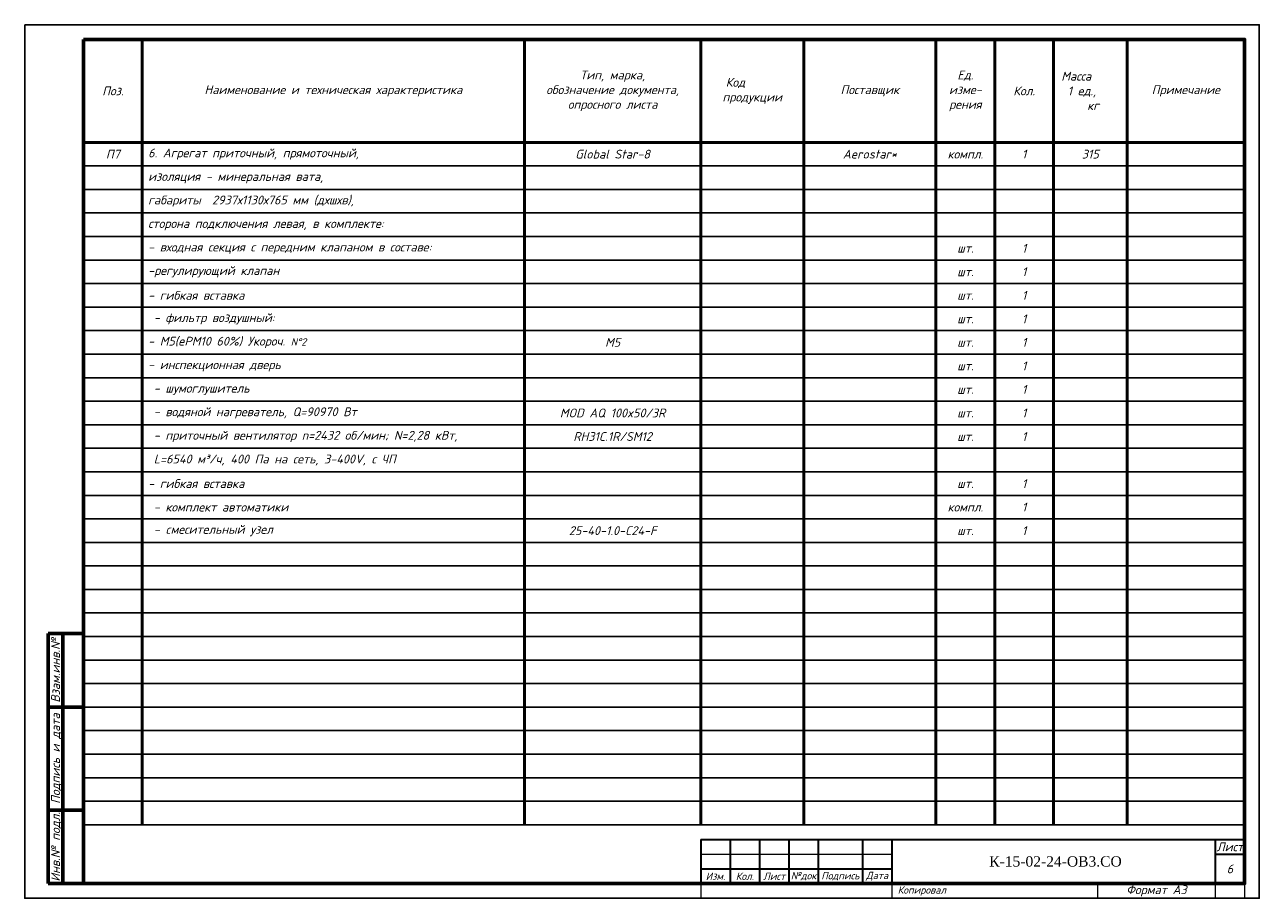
# Model space of a CAD drawing. Header units: millimetres. Extents: x 1968263 to 2088132, y -462280 to -24812.
# Tile 5 of 8: x 2042322 to 2084322, y -231265 to -201565. Entities that reach past the tile are written whole.
import ezdxf
from ezdxf.enums import TextEntityAlignment as Align

# ---------------------------------------------------------------- set-up
doc = ezdxf.new("R2010")
doc.units = ezdxf.units.MM
doc.header["$MEASUREMENT"] = 0
doc.layers.get('0').update_dxf_attribs({"lineweight": 18})
doc.layers.add('AP_штамп', color=150, linetype='Continuous', lineweight=25)
doc.layers.add('ОВ формат + ОД', color=251, linetype='Continuous')
doc.styles.add('AP_штамп', font='isocpeui.ttf')
doc.styles.add('Iso300', font='isocpeui.ttf', dxfattribs={"height": 300})
doc.styles.add('TNM', font='simplex.shx', dxfattribs={"width": 0.8})
doc.styles.add('курсив', font='isocpeui.ttf')

# ---------------------------------------------------------------- blocks, each defined once
blk = doc.blocks.new('ИНВ №')
at = {"color": 7, "lineweight": 60, "ltscale": 10}
for p, q in [((-1200, 8500), (-1200, 0)), ((-700, 8500), (-700, 0)), ((0, 8500), (0, 0)), ((0, 6000), (-1200, 6000))]:
    blk.add_line(p, q, dxfattribs=at)
at = {"lineweight": 60, "ltscale": 10}
blk.add_line((0, 8500), (-1200, 8500), dxfattribs=at)
at = {"color": 7, "lineweight": 60}
for p, q in [((0, 8500), (-1200, 8500)), ((0, 2500), (-1200, 2500)), ((0, 0), (-1200, 0))]:
    blk.add_line(p, q, dxfattribs=at)
at = {"color": 7, "lineweight": -3, "style": 'Iso300'}
for s, p in [('Взам.инв.№', (-950, 7250)), ('Подпись и дата', (-950, 4250)), ('Инв.№ подл.', (-950, 1250))]:
    blk.add_text(s, height=300, rotation=90, dxfattribs=at).set_placement(p, align=Align.MIDDLE_CENTER)
blk = doc.blocks.new('*T21')
at = {"color": 0, "linetype": 'ByBlock', "lineweight": 50, "transparency": 16777216}
for p, q in [((0, 0), (39500, 0)), ((0, 0), (0, -3500)), ((2000, 0), (2000, -3500)), ((15000, 0), (15000, -3500)), ((21000, 0), (21000, -3500)), ((24500, 0), (24500, -3500)), ((29000, 0), (29000, -3500)), ((31000, 0), (31000, -3500)), ((33000, 0), (33000, -3500)), ((35500, 0), (35500, -3500)), ((39500, 0), (39500, -3500)), ((0, -3500), (39500, -3500))]:
    blk.add_line(p, q, dxfattribs=at)
at = {"color": 0, "transparency": 16777216, "attachment_point": 5, "style": 'Iso300'}
for s, insert, char_height, width in [('Тип, марка,\\Pобозначение документа,\\Pопросного листа', (18000, -1750), 300, 5700), ('Ед. изме- рения', (30000, -1750), 300, 1700), ('Поз.', (1000, -1750), 300, 1700), ('{\\H1.2x;Наименование и техническая характеристика }', (8500, -1750), 250, 12700), ('Код       продукции', (22750, -1750), 300, 3200), ('Поставщик', (26750, -1750), 300, 4200), ('Кол.', (32000, -1750), 300, 1700), ('Масса        1 ед.,       кг', (34250, -1750), 300, 2200), ('Примечание', (37500, -1750), 300, 3700)]:
    blk.add_mtext(s, dxfattribs=dict(at, insert=insert, char_height=char_height, width=width))
blk = doc.blocks.new('*T22')
at = {"color": 0, "linetype": 'ByBlock', "lineweight": 50, "transparency": 16777216}
for p, q in [((0, 0), (2000, 0)), ((0, 0), (0, -23200)), ((2000, 0), (2000, -23200)), ((15000, 0), (39500, 0)), ((15000, 0), (15000, -23200)), ((21000, 0), (21000, -23200)), ((24500, 0), (24500, -23200)), ((29000, 0), (29000, -23200)), ((31000, 0), (31000, -23200)), ((33000, 0), (33000, -23200)), ((35500, 0), (35500, -23200)), ((39500, 0), (39500, -23200))]:
    blk.add_line(p, q, dxfattribs=at)
at = {"color": 0, "linetype": 'ByBlock', "lineweight": 25, "transparency": 16777216}
for p, q in [((2000, 0), (15000, 0)), ((0, -800), (39500, -800)), ((0, -1600), (39500, -1600)), ((0, -2400), (39500, -2400)), ((0, -3200), (39500, -3200)), ((0, -4000), (39500, -4000)), ((0, -4800), (39500, -4800)), ((0, -5600), (39500, -5600)), ((0, -6400), (39500, -6400)), ((0, -7200), (39500, -7200)), ((0, -8000), (39500, -8000)), ((0, -8800), (39500, -8800)), ((0, -9600), (39500, -9600)), ((0, -10400), (39500, -10400)), ((0, -11200), (39500, -11200)), ((0, -12000), (39500, -12000)), ((0, -12800), (39500, -12800)), ((0, -13600), (39500, -13600)), ((0, -14400), (39500, -14400)), ((0, -15200), (39500, -15200)), ((0, -16000), (39500, -16000)), ((0, -16800), (39500, -16800)), ((0, -17600), (39500, -17600)), ((0, -18400), (39500, -18400)), ((0, -19200), (39500, -19200)), ((0, -20000), (39500, -20000)), ((0, -20800), (39500, -20800)), ((0, -21600), (39500, -21600)), ((0, -22400), (39500, -22400)), ((0, -23200), (39500, -23200))]:
    blk.add_line(p, q, dxfattribs=at)
at = {"color": 0, "transparency": 16777216, "char_height": 300}
for s, insert, width, attachment_point, style in [('П7', (1000, -400), 1900, 5, 'Iso300'), ('{\\C256;6. Агрегат приточный, прямоточный, }', (2200, -400), 12600, 4, 'Iso300'), ('Global Star-8', (18000, -400), 5600, 5, 'Iso300'), ('Aerostar*', (26750, -400), 4400, 5, 'Iso300'), ('компл.', (30000, -400), 1900, 5, 'Iso300'), ('1', (32000, -400), 1900, 5, 'Iso300'), ('315', (34250, -400), 2400, 5, 'Iso300'), ('изоляция - минеральная вата,', (2200, -1200), 12600, 4, 'Iso300'), ('габариты  2937х1130х765 мм (дхшхв), ', (2200, -2000), 12600, 4, 'Iso300'), ('сторона подключения {\\C1;левая, в\\C256; комплекте: }', (2200, -2800), 12600, 4, 'Iso300'), ('{\\C3;- входная секция с передним клапаном в составе:}', (2200, -3600), 12600, 4, 'Iso300'), ('шт.', (30000, -3600), 1900, 5, 'Iso300'), ('1', (32000, -3600), 1900, 5, 'Iso300'), ('-{\\C3;регулирующий клапан}', (2200, -4400), 12600, 4, 'Iso300'), ('шт.', (30000, -4400), 1900, 5, 'Iso300'), ('1', (32000, -4400), 1900, 5, 'Iso300'), ('- гибкая вставка', (2200, -5200), 12600, 4, 'Iso300'), ('1', (32000, -5200), 1900, 5, 'Iso300'), ('шт.', (30000, -5200), 1900, 5, 'Iso300'), ('{\\C256; \\C3;- фильтр воздушный: }', (2200, -6000), 12600, 4, 'Iso300'), ('1', (32000, -6000), 1900, 5, 'Iso300'), ('шт.', (30000, -6000), 1900, 5, 'Iso300'), ('- {\\C256;M5(ePM10 60%) Укороч. \\H0.83333x;N°2}', (2200, -6800), 12600, 4, 'Iso300'), ('М5', (18000, -6800), 5900, 5, 'Iso300'), ('шт.', (30000, -6800), 1900, 5, 'Iso300'), ('1', (32000, -6800), 1900, 5, 'Iso300'), ('- инспекционная дверь', (2200, -7600), 12600, 4, 'Iso300'), ('шт.', (30000, -7600), 1900, 5, 'Iso300'), ('1', (32000, -7600), 1900, 5, 'Iso300'), ('{\\C256; - шумоглушитель}', (2200, -8400), 12600, 4, 'Iso300'), ('шт.', (30000, -8400), 1900, 5, 'Iso300'), ('1', (32000, -8400), 1900, 5, 'Iso300'), ('{\\C3; - водяной нагреватель, Q=90970 Вт}', (2200, -9200), 12600, 4, 'Iso300'), ('{\\C256;MOD AQ 100x50/3R}', (18000, -9200), 5900, 5, 'Iso300'), ('шт.', (30000, -9200), 1900, 5, 'Iso300'), ('1', (32000, -9200), 1900, 5, 'Iso300'), (' -{\\C3; приточный вентилятор n=2432 об/мин; N=2,28 кВт, }', (2200, -10000), 12600, 4, 'Iso300'), ('RH31C.1R/SM12', (18000, -10000), 5900, 5, 'Iso300'), ('шт.', (30000, -10000), 1900, 5, 'Iso300'), ('1', (32000, -10000), 1900, 5, 'Iso300'), ('{\\C3; L=6540 м³/ч, 400 Па на сеть, 3-400V, с ЧП}', (2200, -10800), 12600, 4, 'Iso300'), ('- гибкая вставка', (2200, -11600), 12600, 4, 'Iso300'), ('шт.', (30000, -11600), 1900, 5, 'Iso300'), ('1', (32000, -11600), 1900, 5, 'Iso300'), ('{\\C256; - комплект автоматики\\P}', (2200, -12400), 12600, 4, 'Iso300'), ('компл.', (30000, -12400), 1900, 5, 'Iso300'), ('1', (32000, -12400), 1900, 5, 'Iso300'), ('{\\C256; - cмесительный узел}', (2200, -13200), 12600, 4, 'Iso300'), ('1', (32000, -13200), 1900, 5, 'курсив'), ('{\\C1;25-40-1.0-C24-F}', (18000, -13200), 5900, 5, 'Iso300'), ('шт.', (30000, -13200), 1900, 5, 'Iso300')]:
    blk.add_mtext(s, dxfattribs=dict(at, insert=insert, width=width, attachment_point=attachment_point, style=style))
blk = doc.blocks.new('*T54')
at = {"layer": 'AP_штамп', "color": 0, "linetype": 'Continuous', "lineweight": 30, "transparency": 16777216}
for p, q in [((0, 0), (6500, 0)), ((1000, 0), (1000, -1000)), ((2000, 0), (2000, -1000)), ((3000, 0), (3000, -1000)), ((4000, 0), (4000, -1000)), ((5500, 0), (5500, -1000)), ((17504, 0), (18500, 0)), ((17504, -500), (18500, -500)), ((2000, -1000), (3000, -1000)), ((4000, -1000), (5500, -1000))]:
    blk.add_line(p, q, dxfattribs=at)
at = {"layer": 'AP_штамп', "color": 0, "linetype": 'Continuous', "lineweight": 35, "transparency": 16777216}
for p, q in [((0, 0), (0, -1500)), ((6500, 0), (17504, 0)), ((6500, 0), (6500, -1500)), ((17504, 0), (17504, -1500)), ((18500, 0), (18500, -1500)), ((0, -1000), (2000, -1000)), ((1000, -1000), (1000, -1500)), ((2000, -1000), (2000, -1500)), ((3000, -1000), (4000, -1000)), ((3000, -1000), (3000, -1500)), ((4000, -1000), (4000, -1500)), ((5500, -1000), (6500, -1000)), ((5500, -1000), (5500, -1500)), ((0, -1500), (18500, -1500))]:
    blk.add_line(p, q, dxfattribs=at)
at = {"layer": 'AP_штамп', "color": 0, "linetype": 'Continuous', "lineweight": -2, "transparency": 16777216}
blk.add_line((0, -500), (6500, -500), dxfattribs=at)
at = {"layer": 'Defpoints', "color": 8, "linetype": 'ByBlock', "lineweight": 0, "transparency": 16777216}
for p, q in [((0, -1500), (0, -2000)), ((6500, -1500), (6500, -2000)), ((13500, -1500), (13500, -2000)), ((17504, -1500), (17504, -2000)), ((18500, -1500), (18500, -2000)), ((0, -2000), (18500, -2000))]:
    blk.add_line(p, q, dxfattribs=at)
at = {"layer": 'AP_штамп', "color": 0, "transparency": 16777216}
for s, insert, char_height, width, attachment_point, style in [('Лист', (18002, -250), 300, 995.46, 5, 'Iso300'), ('\\A1;{\\fTimes New Roman|b0|i0|c204|p18;\\W1; К-15-02-24-ОВ3.СО}', (12002, -750), 350, 11002.54, 5, 'TNM'), ('6', (18002, -1000), 300, 995.46, 5, 'Iso300'), ('Изм.', (500, -1250), 250, 999, 5, 'AP_штамп'), ('Кол.', (1500, -1250), 250, 999, 5, 'AP_штамп'), ('Лист', (2500, -1250), 250, 999, 5, 'AP_штамп'), ('№док', (3500, -1250), 250, 999, 5, 'AP_штамп'), ('Подпись', (4750, -1250), 250, 1499, 5, 'AP_штамп'), ('Дата', (6000, -1250), 250, 999, 5, 'AP_штамп'), ('Копировал', (6700, -1750), 250, 6600, 4, 'AP_штамп'), ('Формат А3', (15502, -1750), 300, 4002.54, 5, 'Iso300')]:
    blk.add_mtext(s, dxfattribs=dict(at, insert=insert, char_height=char_height, width=width, attachment_point=attachment_point, style=style))

msp = doc.modelspace()

# ---------------------------------------------------------------- linework, layer by layer
at = {"layer": 'ОВ формат + ОД', "color": 251}
msp.add_lwpolyline([(2042322, -201565), (2084322, -201565), (2084322, -231265), (2042322, -231265)], close=True, dxfattribs=at)
at = {"layer": 'ОВ формат + ОД', "color": 251, "lineweight": 60, "ltscale": 10}
msp.add_lwpolyline([(2044322, -202065), (2083822, -202065), (2083822, -230765), (2044322, -230765)], close=True, dxfattribs=at)

# ---------------------------------------------------------------- block references
for name, p in [('*T21', (2044322, -202065)), ('*T22', (2044322, -205565)), ('*T54', (2065320, -229265, 1))]:
    msp.add_blockref(name, p)
at = {"layer": 'ОВ формат + ОД', "color": 251}
msp.add_blockref('ИНВ №', (2044322, -230765), dxfattribs=at)

doc.saveas('drawing.dxf')
